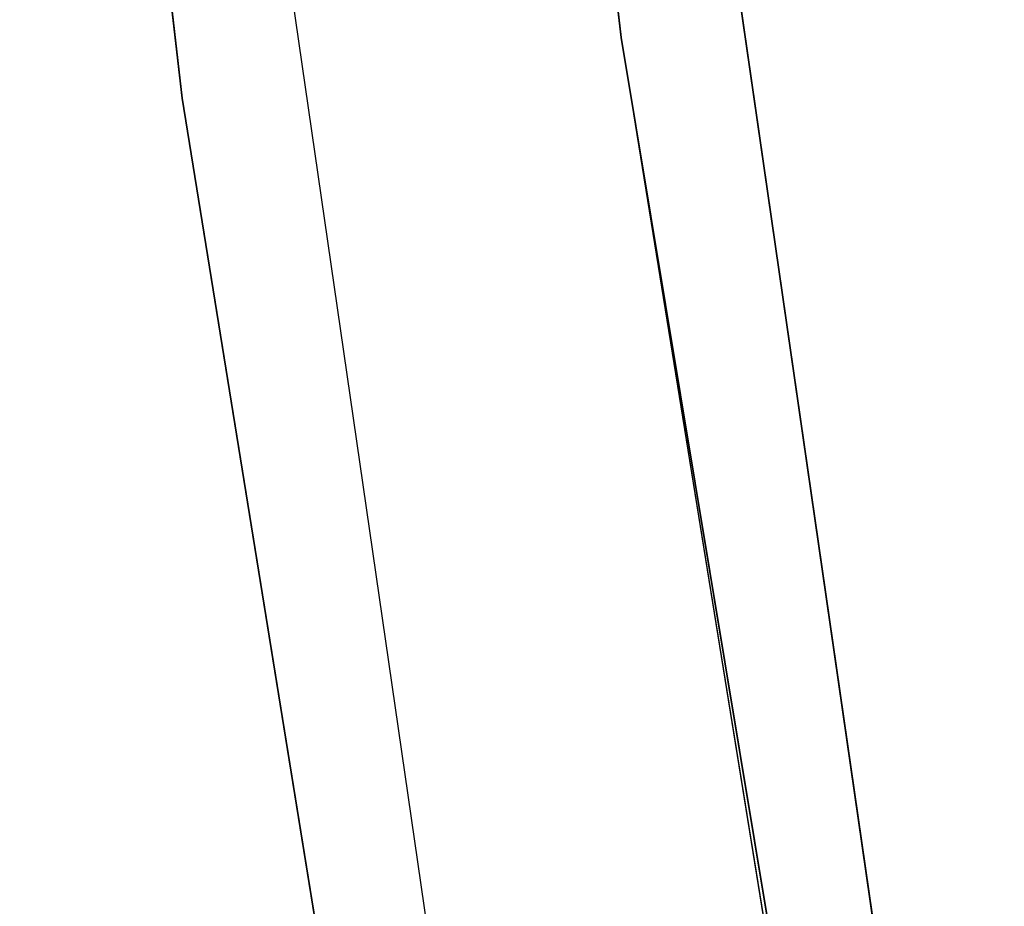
# Model space of a CAD drawing. Extents: x -775 to 775, y -775 to 775.
# Tile 242 of 256: x -740.04 to -733.37, y -107.81 to -101.8. Entities that reach past the tile are written whole.
import ezdxf

# ---------------------------------------------------------------- set-up
doc = ezdxf.new("R2010")
doc.units = 0
doc.layers.get('0').update_dxf_attribs({"color": 13, "linetype": 'CONTINUOUS'})

# ---------------------------------------------------------------- blocks, each defined once
blk = doc.blocks.new('OBJ_000001')
for p, q in [((-735.9648, -101.9221), (-739.8599, -68.0702)), ((-739.5542, -71.3145), (-729.3858, -141.5687)), ((-729.3858, -141.5687, 3), (-739.5542, -71.3145, 3)), ((-735.9648, -101.9221), (-739.5542, -71.3145, 18.222)), ((-729.3858, -141.5687, 18.222), (-739.5542, -71.3145, 18.222)), ((-729.3858, -141.5687, 38.9998), (-739.5542, -71.3145, 38.9998)), ((-742.5403, -71.6024), (-732.3309, -142.1404)), ((-742.5403, -71.6024, 38.9998), (-732.3309, -142.1404, 38.9998)), ((-742.5403, -71.6024, 3), (-732.3309, -142.1404, 3)), ((-735.9648, -101.9221), (-729.3858, -141.5687, 18.222)), ((-735.9648, -101.9221), (-730.5313, -135.5281))]:
    blk.add_line(p, q)
at = {"color": 7}
mesh = blk.add_polyface(dxfattribs=at)
corners = [(-739.8599, -68.0702), (-735.9648, -101.9221), (-739.5542, -71.3145, 18.222)]
mesh.append_faces([[corners[k] for k in face] for face in [(0, 1, 2)]], dxfattribs={"color": 7})
mesh = blk.add_polyface(dxfattribs=at)
corners = [(-739.5542, -71.3145, 3), (-729.3858, -141.5687), (-729.3858, -141.5687, 3), (-739.5542, -71.3145)]
mesh.append_faces([[corners[k] for k in face] for face in [(0, 1, 2), (1, 0, 3)]], dxfattribs={"vtx0": -1, "color": 7})
mesh = blk.add_polyface(dxfattribs=at)
corners = [(-739.5542, -71.3145, 18.222), (-735.9648, -101.9221), (-729.3858, -141.5687, 18.222)]
mesh.append_faces([[corners[k] for k in face] for face in [(0, 1, 2)]], dxfattribs={"color": 7})
mesh = blk.add_polyface(dxfattribs=at)
corners = [(-739.5542, -71.3145, 38.9998), (-729.3858, -141.5687, 18.222), (-729.3858, -141.5687, 38.9998), (-739.5542, -71.3145, 18.222)]
mesh.append_faces([[corners[k] for k in face] for face in [(0, 1, 2), (1, 0, 3)]], dxfattribs={"vtx0": -1, "color": 7})
mesh = blk.add_polyface(dxfattribs=at)
corners = [(-735.9648, -101.9221), (-730.5313, -135.5281), (-729.3858, -141.5687, 18.222)]
mesh.append_faces([[corners[k] for k in face] for face in [(0, 1, 2)]], dxfattribs={"color": 7})
blk = doc.blocks.new('OBJ_000002')
for p, q in [((-738.9364, -102.3336, 30.1627), (-742.8472, -68.345, 30.1627)), ((-738.9364, -102.3336, 7), (-742.8472, -68.345, 7)), ((-733.481, -136.0753, 30.1627), (-738.9364, -102.3336, 30.1627)), ((-738.9364, -102.3336, 7), (-738.9364, -102.3336, 30.1627)), ((-733.481, -136.0753, 7), (-738.9364, -102.3336, 7))]:
    blk.add_line(p, q)
at = {"color": 8}
mesh = blk.add_polyface(dxfattribs=at)
corners = [(-742.8472, -68.345, 7), (-738.9364, -102.3336, 30.1627), (-738.9364, -102.3336, 7), (-742.8472, -68.345, 30.1627)]
mesh.append_faces([[corners[k] for k in face] for face in [(0, 1, 2), (1, 0, 3)]], dxfattribs={"vtx0": -1, "color": 8})
mesh = blk.add_polyface(dxfattribs=at)
corners = [(-738.9364, -102.3336, 7), (-733.481, -136.0753, 30.1627), (-733.481, -136.0753, 7), (-738.9364, -102.3336, 30.1627)]
mesh.append_faces([[corners[k] for k in face] for face in [(0, 1, 2), (1, 0, 3)]], dxfattribs={"vtx0": -1, "color": 8})
blk = doc.blocks.new('SKPE74C')
for name in ['OBJ_000002', 'OBJ_000001']:
    blk.add_blockref(name, (0, 0))

msp = doc.modelspace()

# ---------------------------------------------------------------- block references
msp.add_blockref('SKPE74C', (0, 0))

doc.saveas('drawing.dxf')
